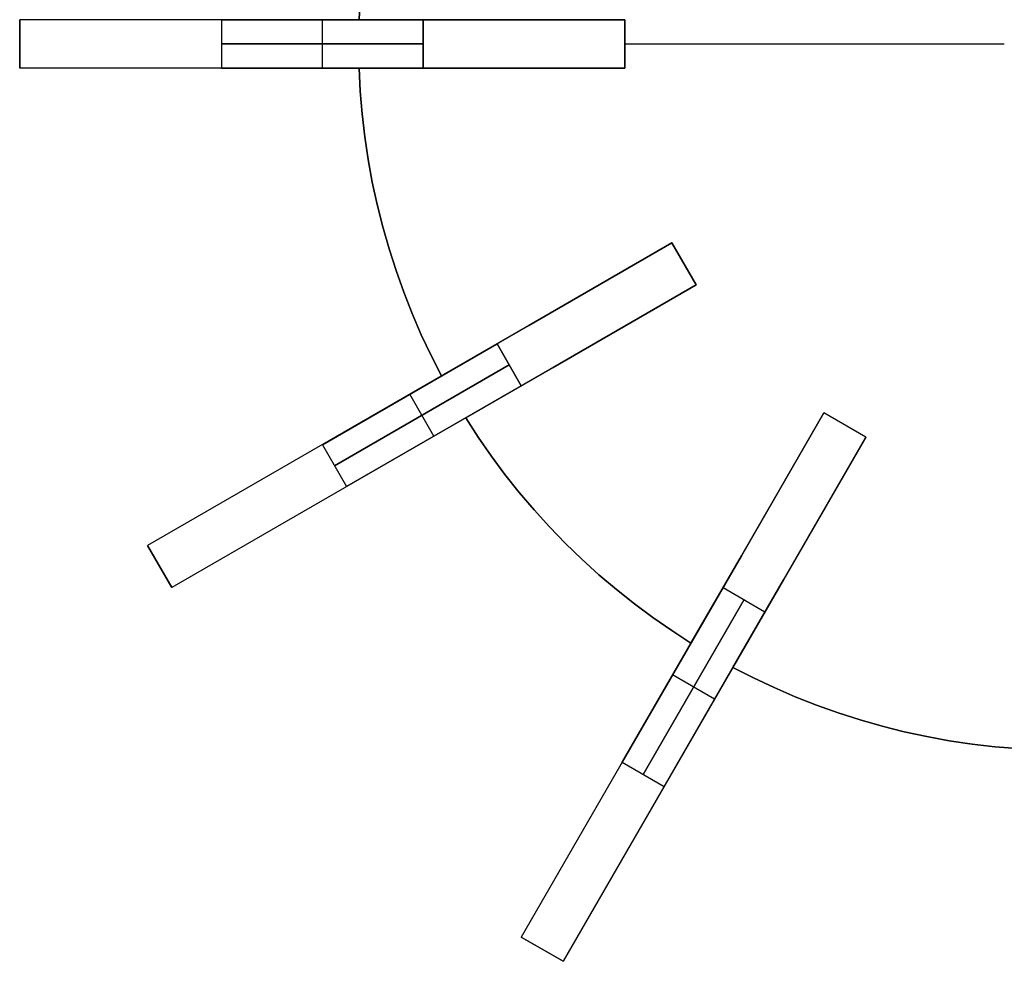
# Model space of a CAD drawing. Header units: millimetres. Extents: x 161 to 3923, y -487 to 1291.
# Tile 6 of 40: x 1033 to 1277, y -456 to -222. Entities that reach past the tile are written whole.
import ezdxf

# ---------------------------------------------------------------- set-up
doc = ezdxf.new("R2010")
doc.units = ezdxf.units.MM
doc.layers.add('Predeterminada', color=7, linetype='Continuous')

msp = doc.modelspace()

# ---------------------------------------------------------------- linework, layer by layer
at = {"layer": 'Predeterminada', "color": 254, "true_color": 0xf3e5b7}
for points in [[(1116.64, -222.22), (1116.93, -216.54), (1117.4, -210.87), (1118.06, -205.22), (1118.89, -199.6), (1119.92, -194), (1121.12, -188.45), (1122.5, -182.93), (1124.06, -177.46), (1125.8, -172.04), (1127.71, -166.69), (1129.8, -161.4), (1132.06, -156.18), (1134.48, -151.03), (1137.07, -145.97)], [(1137.07, -145.97), (1134.48, -151.03), (1132.06, -156.18), (1129.8, -161.4), (1127.71, -166.69), (1125.8, -172.04), (1124.06, -177.46), (1122.5, -182.93), (1121.12, -188.45), (1119.92, -194), (1118.89, -199.6), (1118.06, -205.22), (1117.4, -210.87), (1116.93, -216.54), (1116.64, -222.22)], [(1032.54, -222.22), (1032.54, -234.22)], [(1032.54, -222.22), (1032.54, -234.22)], [(1182.54, -222.22), (1032.54, -222.22)], [(1032.54, -234.22), (1032.54, -222.22)], [(1132.54, -222.22), (1082.54, -222.22)], [(1082.54, -222.22), (1132.54, -222.22)], [(1082.54, -222.22), (1082.54, -234.22)], [(1082.54, -222.22), (1082.54, -234.22)], [(1107.54, -234.22), (1107.54, -222.22)], [(1107.54, -234.22), (1107.54, -222.22)], [(1141.66, -222.22), (1116.64, -222.22)], [(1116.64, -222.22), (1141.66, -222.22)], [(1132.54, -234.22), (1132.54, -222.22)], [(1132.54, -222.22), (1132.54, -234.22)], [(1182.54, -222.22), (1141.66, -222.22)], [(1141.66, -222.22), (1182.54, -222.22)], [(1182.54, -234.22), (1182.54, -222.22)], [(1182.54, -222.22), (1182.54, -234.22)], [(1182.54, -234.22), (1182.54, -222.22)], [(1182.54, -234.22), (1182.54, -222.22)], [(1182.54, -234.22), (1182.54, -222.22)], [(1182.54, -234.22), (1182.54, -222.22)], [(1082.54, -228.22), (1132.54, -228.22)], [(1132.54, -228.22), (1082.54, -228.22)], [(1182.54, -228.22), (1276.54, -228.22)], [(1182.54, -228.22), (1276.54, -228.22)], [(1182.54, -234.22), (1032.54, -234.22)], [(1082.54, -234.22), (1132.54, -234.22)], [(1132.54, -234.22), (1082.54, -234.22)], [(1137.07, -310.47), (1134.48, -305.41), (1132.06, -300.27), (1129.8, -295.05), (1127.71, -289.76), (1125.8, -284.4), (1124.06, -278.98), (1122.5, -273.52), (1121.12, -268), (1119.92, -262.44), (1118.89, -256.84), (1118.06, -251.22), (1117.4, -245.57), (1116.93, -239.9), (1116.64, -234.22)], [(1116.64, -234.22), (1116.93, -239.9), (1117.4, -245.57), (1118.06, -251.22), (1118.89, -256.84), (1119.92, -262.44), (1121.12, -268), (1122.5, -273.52), (1124.06, -278.98), (1125.8, -284.4), (1127.71, -289.76), (1129.8, -295.05), (1132.06, -300.27), (1134.48, -305.41), (1137.07, -310.47)], [(1116.64, -234.22), (1141.66, -234.22)], [(1141.66, -234.22), (1116.64, -234.22)], [(1137.07, -310.47), (1134.48, -305.41), (1132.06, -300.27), (1129.8, -295.05), (1127.71, -289.76), (1125.8, -284.4), (1124.06, -278.98), (1122.5, -273.52), (1121.12, -268), (1119.92, -262.44), (1118.89, -256.84), (1118.06, -251.22), (1117.4, -245.57), (1116.93, -239.9), (1116.64, -234.22)], [(1141.66, -234.22), (1182.54, -234.22)], [(1182.54, -234.22), (1141.66, -234.22)], [(1194.14, -277.53), (1064.24, -352.53)], [(1194.14, -277.53), (1158.74, -297.97)], [(1158.74, -297.97), (1194.14, -277.53)], [(1200.14, -287.92), (1194.14, -277.53)], [(1200.14, -287.92), (1194.14, -277.53)], [(1200.14, -287.92), (1194.14, -277.53)], [(1194.14, -277.53), (1200.14, -287.92)], [(1200.14, -287.92), (1194.14, -277.53)], [(1200.14, -287.92), (1194.14, -277.53)], [(1200.14, -287.92), (1070.24, -362.92)], [(1164.74, -308.36), (1200.14, -287.92)], [(1200.14, -287.92), (1164.74, -308.36)], [(1158.74, -297.97), (1137.07, -310.47)], [(1137.07, -310.47), (1158.74, -297.97)], [(1150.84, -302.53), (1107.54, -327.53)], [(1107.54, -327.53), (1150.84, -302.53)], [(1156.84, -312.92), (1150.84, -302.53)], [(1150.84, -302.53), (1156.84, -312.92)], [(1110.54, -332.72), (1153.84, -307.72)], [(1153.84, -307.72), (1110.54, -332.72)], [(1143.07, -320.87), (1164.74, -308.36)], [(1164.74, -308.36), (1143.07, -320.87)], [(1113.54, -337.92), (1156.84, -312.92)], [(1156.84, -312.92), (1113.54, -337.92)], [(1135.19, -325.42), (1129.19, -315.03)], [(1135.19, -325.42), (1129.19, -315.03)], [(1231.84, -319.62), (1156.84, -449.52)], [(1231.84, -319.62), (1211.4, -355.02)], [(1211.4, -355.02), (1231.84, -319.62)], [(1242.23, -325.62), (1231.84, -319.62)], [(1242.23, -325.62), (1231.84, -319.62)], [(1242.23, -325.62), (1231.84, -319.62)], [(1242.23, -325.62), (1231.84, -319.62)], [(1242.23, -325.62), (1231.84, -319.62)], [(1242.23, -325.62), (1231.84, -319.62)], [(1198.89, -376.69), (1194.12, -373.6), (1189.44, -370.36), (1184.88, -366.96), (1180.43, -363.42), (1176.09, -359.74), (1171.88, -355.92), (1167.79, -351.97), (1163.84, -347.88), (1160.02, -343.67), (1156.34, -339.33), (1152.8, -334.88), (1149.4, -330.31), (1146.16, -325.64), (1143.07, -320.87)], [(1143.07, -320.87), (1146.16, -325.64), (1149.4, -330.31), (1152.8, -334.88), (1156.34, -339.33), (1160.02, -343.67), (1163.84, -347.88), (1167.79, -351.97), (1171.88, -355.92), (1176.09, -359.74), (1180.43, -363.42), (1184.88, -366.96), (1189.44, -370.36), (1194.12, -373.6), (1198.89, -376.69)], [(1198.89, -376.69), (1194.12, -373.6), (1189.44, -370.36), (1184.88, -366.96), (1180.43, -363.42), (1176.09, -359.74), (1171.88, -355.92), (1167.79, -351.97), (1163.84, -347.88), (1160.02, -343.67), (1156.34, -339.33), (1152.8, -334.88), (1149.4, -330.31), (1146.16, -325.64), (1143.07, -320.87)], [(1242.23, -325.62), (1167.23, -455.52)], [(1221.79, -361.02), (1242.23, -325.62)], [(1242.23, -325.62), (1221.79, -361.02)], [(1107.54, -327.53), (1113.54, -337.92)], [(1107.54, -327.53), (1113.54, -337.92)], [(1064.24, -352.53), (1070.24, -362.92)], [(1064.24, -352.53), (1070.24, -362.92)], [(1070.24, -362.92), (1064.24, -352.53)], [(1211.4, -355.02), (1198.89, -376.69)], [(1198.89, -376.69), (1211.4, -355.02)], [(1209.29, -382.69), (1221.79, -361.02)], [(1221.79, -361.02), (1209.29, -382.69)], [(1206.84, -362.92), (1181.84, -406.22)], [(1181.84, -406.22), (1206.84, -362.92)], [(1206.84, -362.92), (1217.23, -368.92)], [(1206.84, -362.92), (1217.23, -368.92)], [(1187.04, -409.22), (1212.04, -365.92)], [(1212.04, -365.92), (1187.04, -409.22)], [(1192.23, -412.22), (1217.23, -368.92)], [(1217.23, -368.92), (1192.23, -412.22)], [(1285.54, -403.12), (1279.86, -402.83), (1274.19, -402.36), (1268.54, -401.7), (1262.91, -400.87), (1257.32, -399.84), (1251.76, -398.64), (1246.24, -397.26), (1240.78, -395.7), (1235.36, -393.96), (1230, -392.05), (1224.71, -389.96), (1219.49, -387.7), (1214.35, -385.28), (1209.29, -382.69)], [(1209.29, -382.69), (1214.35, -385.28), (1219.49, -387.7), (1224.71, -389.96), (1230, -392.05), (1235.36, -393.96), (1240.78, -395.7), (1246.24, -397.26), (1251.76, -398.64), (1257.32, -399.84), (1262.91, -400.87), (1268.54, -401.7), (1274.19, -402.36), (1279.86, -402.83), (1285.54, -403.12)], [(1285.54, -403.12), (1279.86, -402.83), (1274.19, -402.36), (1268.54, -401.7), (1262.91, -400.87), (1257.32, -399.84), (1251.76, -398.64), (1246.24, -397.26), (1240.78, -395.7), (1235.36, -393.96), (1230, -392.05), (1224.71, -389.96), (1219.49, -387.7), (1214.35, -385.28), (1209.29, -382.69)], [(1204.73, -390.57), (1194.34, -384.57)], [(1204.73, -390.57), (1194.34, -384.57)], [(1181.84, -406.22), (1192.23, -412.22)], [(1181.84, -406.22), (1192.23, -412.22)], [(1156.84, -449.52), (1167.23, -455.52)], [(1156.84, -449.52), (1167.23, -455.52)], [(1167.23, -455.52), (1156.84, -449.52)], [(1167.23, -455.52), (1156.84, -449.52)], [(1167.23, -455.52), (1156.84, -449.52)]]:
    msp.add_lwpolyline(points, dxfattribs=at)
at = {"layer": 'Predeterminada', "color": 254, "true_color": 0xf3e5b7, "extrusion": (1, 0, 0)}
for points in [[(-222.22, 119.78), (-222.22, 469.78)], [(-222.22, 69.78), (-222.22, 519.78)], [(-222.22, 247.78), (-222.22, 259.78)], [(-222.22, 247.78), (-222.22, 119.78)], [(-222.22, 469.78), (-222.22, 259.78)], [(-228.22, 119.78), (-228.22, 469.78)], [(-228.22, 247.78), (-228.22, 119.78)], [(-228.22, 469.78), (-228.22, 259.78)], [(-228.22, 259.78), (-228.22, 247.78)], [(-234.22, 119.78), (-234.22, 469.78)], [(-234.22, 69.78), (-234.22, 519.78)], [(-234.22, 247.78), (-234.22, 259.78)], [(-234.22, 247.78), (-234.22, 119.78)], [(-234.22, 469.78), (-234.22, 259.78)], [(-277.53, 247.78), (-277.53, 94.78)], [(-277.53, 444.78), (-277.53, 259.78)], [(-282.72, 247.78), (-282.72, 94.78)], [(-282.72, 444.78), (-282.72, 259.78)], [(-287.92, 247.78), (-287.92, 94.78)], [(-287.92, 444.78), (-287.92, 259.78)], [(-310.47, 247.78), (-310.47, 259.78)], [(-315.03, 44.78), (-315.03, 494.78)], [(-319.62, 247.78), (-319.62, 69.78)], [(-319.62, 419.78), (-319.62, 259.78)], [(-320.87, 247.78), (-320.87, 259.78)], [(-322.62, 247.78), (-322.62, 69.78)], [(-322.62, 419.78), (-322.62, 259.78)], [(-325.42, 44.78), (-325.42, 494.78)], [(-325.62, 247.78), (-325.62, 69.78)], [(-325.62, 419.78), (-325.62, 259.78)], [(-352.53, 94.78), (-352.53, 444.78)], [(-357.72, 94.78), (-357.72, 444.78)], [(-362.92, 94.78), (-362.92, 444.78)], [(-376.69, 247.78), (-376.69, 259.78)], [(-382.69, 247.78), (-382.69, 259.78)], [(-384.57, 19.78), (-384.57, 469.78)], [(-390.57, 19.78), (-390.57, 469.78)], [(-449.52, 69.78), (-449.52, 419.78)], [(-452.52, 69.78), (-452.52, 419.78)], [(-455.52, 69.78), (-455.52, 419.78)]]:
    msp.add_lwpolyline(points, dxfattribs=at)
at = {"layer": 'Predeterminada', "color": 254, "true_color": 0xf3e5b7, "extrusion": (0, 1, 0)}
for points in [[(-1082.54, 69.78), (-1080.83, 69.81), (-1079.13, 69.89), (-1077.42, 70.04), (-1075.73, 70.24), (-1074.04, 70.51), (-1072.36, 70.82), (-1070.7, 71.2), (-1069.05, 71.63), (-1067.41, 72.12), (-1065.79, 72.67), (-1064.19, 73.26), (-1062.62, 73.92), (-1061.06, 74.62), (-1059.53, 75.38), (-1058.03, 76.2), (-1056.56, 77.06), (-1055.11, 77.97), (-1053.7, 78.93), (-1052.33, 79.94), (-1050.98, 80.99), (-1049.68, 82.09), (-1048.41, 83.24), (-1047.18, 84.42), (-1046, 85.65), (-1044.85, 86.92), (-1043.75, 88.22), (-1042.7, 89.57), (-1041.69, 90.94), (-1040.73, 92.36), (-1039.82, 93.8), (-1038.95, 95.27), (-1038.14, 96.78), (-1037.38, 98.3), (-1036.68, 99.86), (-1036.02, 101.44), (-1035.42, 103.03), (-1034.88, 104.65), (-1034.39, 106.29), (-1033.96, 107.94), (-1033.58, 109.61), (-1033.26, 111.28), (-1033, 112.97), (-1032.8, 114.67), (-1032.65, 116.37), (-1032.57, 118.07), (-1032.54, 119.78)], [(-1182.54, 119.78), (-1182.51, 118.07), (-1182.42, 116.37), (-1182.28, 114.67), (-1182.07, 112.97), (-1181.81, 111.28), (-1181.49, 109.61), (-1181.12, 107.94), (-1180.68, 106.29), (-1180.19, 104.65), (-1179.65, 103.03), (-1179.05, 101.44), (-1178.4, 99.86), (-1177.69, 98.3), (-1176.93, 96.78), (-1176.12, 95.27), (-1175.26, 93.8), (-1174.35, 92.36), (-1173.39, 90.94), (-1172.38, 89.57), (-1171.32, 88.22), (-1170.22, 86.92), (-1169.08, 85.65), (-1167.89, 84.42), (-1166.67, 83.24), (-1165.4, 82.09), (-1164.09, 80.99), (-1162.75, 79.94), (-1161.37, 78.93), (-1159.96, 77.97), (-1158.52, 77.06), (-1157.04, 76.2), (-1155.54, 75.38), (-1154.01, 74.62), (-1152.46, 73.92), (-1150.88, 73.26), (-1149.28, 72.67), (-1147.66, 72.12), (-1146.03, 71.63), (-1144.38, 71.2), (-1142.71, 70.82), (-1141.03, 70.51), (-1139.35, 70.24), (-1137.65, 70.04), (-1135.95, 69.89), (-1134.24, 69.81), (-1132.54, 69.78)], [(-1032.54, 469.78), (-1032.57, 471.49), (-1032.65, 473.19), (-1032.8, 474.89), (-1033, 476.59), (-1033.26, 478.27), (-1033.58, 479.95), (-1033.96, 481.62), (-1034.39, 483.27), (-1034.88, 484.9), (-1035.42, 486.52), (-1036.02, 488.12), (-1036.68, 489.7), (-1037.38, 491.25), (-1038.14, 492.78), (-1038.95, 494.28), (-1039.82, 495.76), (-1040.73, 497.2), (-1041.69, 498.61), (-1042.7, 499.99), (-1043.75, 501.33), (-1044.85, 502.64), (-1046, 503.91), (-1047.18, 505.13), (-1048.41, 506.32), (-1049.68, 507.46), (-1050.98, 508.56), (-1052.33, 509.62), (-1053.7, 510.63), (-1055.11, 511.59), (-1056.56, 512.5), (-1058.03, 513.36), (-1059.53, 514.17), (-1061.06, 514.93), (-1062.62, 515.64), (-1064.19, 516.29), (-1065.79, 516.89), (-1067.41, 517.44), (-1069.05, 517.92), (-1070.7, 518.36), (-1072.36, 518.73), (-1074.04, 519.05), (-1075.73, 519.31), (-1077.42, 519.52), (-1079.13, 519.66), (-1080.83, 519.75), (-1082.54, 519.78)], [(-1082.54, 69.78), (-1080.83, 69.81), (-1079.13, 69.89), (-1077.42, 70.04), (-1075.73, 70.24), (-1074.04, 70.51), (-1072.36, 70.82), (-1070.7, 71.2), (-1069.05, 71.63), (-1067.41, 72.12), (-1065.79, 72.67), (-1064.19, 73.26), (-1062.62, 73.92), (-1061.06, 74.62), (-1059.53, 75.38), (-1058.03, 76.2), (-1056.56, 77.06), (-1055.11, 77.97), (-1053.7, 78.93), (-1052.33, 79.94), (-1050.98, 80.99), (-1049.68, 82.09), (-1048.41, 83.24), (-1047.18, 84.42), (-1046, 85.65), (-1044.85, 86.92), (-1043.75, 88.22), (-1042.7, 89.57), (-1041.69, 90.94), (-1040.73, 92.36), (-1039.82, 93.8), (-1038.95, 95.27), (-1038.14, 96.78), (-1037.38, 98.3), (-1036.68, 99.86), (-1036.02, 101.44), (-1035.42, 103.03), (-1034.88, 104.65), (-1034.39, 106.29), (-1033.96, 107.94), (-1033.58, 109.61), (-1033.26, 111.28), (-1033, 112.97), (-1032.8, 114.67), (-1032.65, 116.37), (-1032.57, 118.07), (-1032.54, 119.78)], [(-1182.54, 119.78), (-1182.51, 118.07), (-1182.42, 116.37), (-1182.28, 114.67), (-1182.07, 112.97), (-1181.81, 111.28), (-1181.49, 109.61), (-1181.12, 107.94), (-1180.68, 106.29), (-1180.19, 104.65), (-1179.65, 103.03), (-1179.05, 101.44), (-1178.4, 99.86), (-1177.69, 98.3), (-1176.93, 96.78), (-1176.12, 95.27), (-1175.26, 93.8), (-1174.35, 92.36), (-1173.39, 90.94), (-1172.38, 89.57), (-1171.32, 88.22), (-1170.22, 86.92), (-1169.08, 85.65), (-1167.89, 84.42), (-1166.67, 83.24), (-1165.4, 82.09), (-1164.09, 80.99), (-1162.75, 79.94), (-1161.37, 78.93), (-1159.96, 77.97), (-1158.52, 77.06), (-1157.04, 76.2), (-1155.54, 75.38), (-1154.01, 74.62), (-1152.46, 73.92), (-1150.88, 73.26), (-1149.28, 72.67), (-1147.66, 72.12), (-1146.03, 71.63), (-1144.38, 71.2), (-1142.71, 70.82), (-1141.03, 70.51), (-1139.35, 70.24), (-1137.65, 70.04), (-1135.95, 69.89), (-1134.24, 69.81), (-1132.54, 69.78)], [(-1132.54, 519.78), (-1134.24, 519.75), (-1135.95, 519.66), (-1137.65, 519.52), (-1139.35, 519.31), (-1141.03, 519.05), (-1142.71, 518.73), (-1144.38, 518.36), (-1146.03, 517.92), (-1147.66, 517.44), (-1149.28, 516.89), (-1150.88, 516.29), (-1152.46, 515.64), (-1154.01, 514.93), (-1155.54, 514.17), (-1157.04, 513.36), (-1158.52, 512.5), (-1159.96, 511.59), (-1161.37, 510.63), (-1162.75, 509.62), (-1164.09, 508.56), (-1165.4, 507.46), (-1166.67, 506.32), (-1167.89, 505.13), (-1169.08, 503.91), (-1170.22, 502.64), (-1171.32, 501.33), (-1172.38, 499.99), (-1173.39, 498.61), (-1174.35, 497.2), (-1175.26, 495.76), (-1176.12, 494.28), (-1176.93, 492.78), (-1177.69, 491.25), (-1178.4, 489.7), (-1179.05, 488.12), (-1179.65, 486.52), (-1180.19, 484.9), (-1180.68, 483.27), (-1181.12, 481.62), (-1181.49, 479.95), (-1181.81, 478.27), (-1182.07, 476.59), (-1182.28, 474.89), (-1182.42, 473.19), (-1182.51, 471.49), (-1182.54, 469.78)], [(-1032.54, 469.78), (-1032.57, 471.49), (-1032.65, 473.19), (-1032.8, 474.89), (-1033, 476.59), (-1033.26, 478.27), (-1033.58, 479.95), (-1033.96, 481.62), (-1034.39, 483.27), (-1034.88, 484.9), (-1035.42, 486.52), (-1036.02, 488.12), (-1036.68, 489.7), (-1037.38, 491.25), (-1038.14, 492.78), (-1038.95, 494.28), (-1039.82, 495.76), (-1040.73, 497.2), (-1041.69, 498.61), (-1042.7, 499.99), (-1043.75, 501.33), (-1044.85, 502.64), (-1046, 503.91), (-1047.18, 505.13), (-1048.41, 506.32), (-1049.68, 507.46), (-1050.98, 508.56), (-1052.33, 509.62), (-1053.7, 510.63), (-1055.11, 511.59), (-1056.56, 512.5), (-1058.03, 513.36), (-1059.53, 514.17), (-1061.06, 514.93), (-1062.62, 515.64), (-1064.19, 516.29), (-1065.79, 516.89), (-1067.41, 517.44), (-1069.05, 517.92), (-1070.7, 518.36), (-1072.36, 518.73), (-1074.04, 519.05), (-1075.73, 519.31), (-1077.42, 519.52), (-1079.13, 519.66), (-1080.83, 519.75), (-1082.54, 519.78)], [(-1082.54, 69.78), (-1080.83, 69.81), (-1079.13, 69.89), (-1077.42, 70.04), (-1075.73, 70.24), (-1074.04, 70.51), (-1072.36, 70.82), (-1070.7, 71.2), (-1069.05, 71.63), (-1067.41, 72.12), (-1065.79, 72.67), (-1064.19, 73.26), (-1062.62, 73.92), (-1061.06, 74.62), (-1059.53, 75.38), (-1058.03, 76.2), (-1056.56, 77.06), (-1055.11, 77.97), (-1053.7, 78.93), (-1052.33, 79.94), (-1050.98, 80.99), (-1049.68, 82.09), (-1048.41, 83.24), (-1047.18, 84.42), (-1046, 85.65), (-1044.85, 86.92), (-1043.75, 88.22), (-1042.7, 89.57), (-1041.69, 90.94), (-1040.73, 92.36), (-1039.82, 93.8), (-1038.95, 95.27), (-1038.14, 96.78), (-1037.38, 98.3), (-1036.68, 99.86), (-1036.02, 101.44), (-1035.42, 103.03), (-1034.88, 104.65), (-1034.39, 106.29), (-1033.96, 107.94), (-1033.58, 109.61), (-1033.26, 111.28), (-1033, 112.97), (-1032.8, 114.67), (-1032.65, 116.37), (-1032.57, 118.07), (-1032.54, 119.78)], [(-1182.54, 119.78), (-1182.51, 118.07), (-1182.42, 116.37), (-1182.28, 114.67), (-1182.07, 112.97), (-1181.81, 111.28), (-1181.49, 109.61), (-1181.12, 107.94), (-1180.68, 106.29), (-1180.19, 104.65), (-1179.65, 103.03), (-1179.05, 101.44), (-1178.4, 99.86), (-1177.69, 98.3), (-1176.93, 96.78), (-1176.12, 95.27), (-1175.26, 93.8), (-1174.35, 92.36), (-1173.39, 90.94), (-1172.38, 89.57), (-1171.32, 88.22), (-1170.22, 86.92), (-1169.08, 85.65), (-1167.89, 84.42), (-1166.67, 83.24), (-1165.4, 82.09), (-1164.09, 80.99), (-1162.75, 79.94), (-1161.37, 78.93), (-1159.96, 77.97), (-1158.52, 77.06), (-1157.04, 76.2), (-1155.54, 75.38), (-1154.01, 74.62), (-1152.46, 73.92), (-1150.88, 73.26), (-1149.28, 72.67), (-1147.66, 72.12), (-1146.03, 71.63), (-1144.38, 71.2), (-1142.71, 70.82), (-1141.03, 70.51), (-1139.35, 70.24), (-1137.65, 70.04), (-1135.95, 69.89), (-1134.24, 69.81), (-1132.54, 69.78)], [(-1132.54, 519.78), (-1134.24, 519.75), (-1135.95, 519.66), (-1137.65, 519.52), (-1139.35, 519.31), (-1141.03, 519.05), (-1142.71, 518.73), (-1144.38, 518.36), (-1146.03, 517.92), (-1147.66, 517.44), (-1149.28, 516.89), (-1150.88, 516.29), (-1152.46, 515.64), (-1154.01, 514.93), (-1155.54, 514.17), (-1157.04, 513.36), (-1158.52, 512.5), (-1159.96, 511.59), (-1161.37, 510.63), (-1162.75, 509.62), (-1164.09, 508.56), (-1165.4, 507.46), (-1166.67, 506.32), (-1167.89, 505.13), (-1169.08, 503.91), (-1170.22, 502.64), (-1171.32, 501.33), (-1172.38, 499.99), (-1173.39, 498.61), (-1174.35, 497.2), (-1175.26, 495.76), (-1176.12, 494.28), (-1176.93, 492.78), (-1177.69, 491.25), (-1178.4, 489.7), (-1179.05, 488.12), (-1179.65, 486.52), (-1180.19, 484.9), (-1180.68, 483.27), (-1181.12, 481.62), (-1181.49, 479.95), (-1181.81, 478.27), (-1182.07, 476.59), (-1182.28, 474.89), (-1182.42, 473.19), (-1182.51, 471.49), (-1182.54, 469.78)]]:
    msp.add_lwpolyline(points, dxfattribs=at)
at = {"layer": 'Predeterminada', "color": 254, "true_color": 0xf3e5b7, "extrusion": (-0.5, 0.866025, -2.24715e-14)}
msp.add_lwpolyline([(-895.39, 94.78), (-895.36, 93.07), (-895.28, 91.37), (-895.13, 89.67), (-894.93, 87.97), (-894.67, 86.28), (-894.35, 84.61), (-893.97, 82.94), (-893.54, 81.29), (-893.05, 79.65), (-892.51, 78.03), (-891.91, 76.44), (-891.25, 74.86), (-890.55, 73.3), (-889.79, 71.78), (-888.98, 70.27), (-888.11, 68.8), (-887.2, 67.36), (-886.24, 65.94), (-885.23, 64.57), (-884.18, 63.22), (-883.08, 61.92), (-881.94, 60.65), (-880.75, 59.42), (-879.52, 58.24), (-878.25, 57.09), (-876.95, 55.99), (-875.61, 54.94), (-874.23, 53.93), (-872.82, 52.97), (-871.37, 52.06), (-869.9, 51.2), (-868.4, 50.38), (-866.87, 49.62), (-865.31, 48.92), (-863.74, 48.26), (-862.14, 47.67), (-860.52, 47.12), (-858.88, 46.63), (-857.23, 46.2), (-855.57, 45.82), (-853.89, 45.51), (-852.2, 45.24), (-850.51, 45.04), (-848.81, 44.89), (-847.1, 44.81), (-845.39, 44.78)], dxfattribs=at)
at = {"layer": 'Predeterminada', "color": 254, "true_color": 0xf3e5b7, "extrusion": (-0.5, 0.866025, 2.07922e-14)}
msp.add_lwpolyline([(-845.39, 494.78), (-847.1, 494.75), (-848.81, 494.66), (-850.51, 494.52), (-852.2, 494.31), (-853.89, 494.05), (-855.57, 493.73), (-857.23, 493.36), (-858.88, 492.92), (-860.52, 492.44), (-862.14, 491.89), (-863.74, 491.29), (-865.31, 490.64), (-866.87, 489.93), (-868.4, 489.17), (-869.9, 488.36), (-871.37, 487.5), (-872.82, 486.59), (-874.23, 485.63), (-875.61, 484.62), (-876.95, 483.56), (-878.25, 482.46), (-879.52, 481.32), (-880.75, 480.13), (-881.94, 478.91), (-883.08, 477.64), (-884.18, 476.33), (-885.23, 474.99), (-886.24, 473.61), (-887.2, 472.2), (-888.11, 470.76), (-888.98, 469.28), (-889.79, 467.78), (-890.55, 466.25), (-891.25, 464.7), (-891.91, 463.12), (-892.51, 461.52), (-893.05, 459.9), (-893.54, 458.27), (-893.97, 456.62), (-894.35, 454.95), (-894.67, 453.27), (-894.93, 451.59), (-895.13, 449.89), (-895.28, 448.19), (-895.36, 446.49), (-895.39, 444.78)], dxfattribs=at)
at = {"layer": 'Predeterminada', "color": 254, "true_color": 0xf3e5b7, "extrusion": (-0.5, 0.866025, -2.86298e-15)}
msp.add_lwpolyline([(-895.39, 94.78), (-895.36, 93.07), (-895.28, 91.37), (-895.13, 89.67), (-894.93, 87.97), (-894.67, 86.28), (-894.35, 84.61), (-893.97, 82.94), (-893.54, 81.29), (-893.05, 79.65), (-892.51, 78.03), (-891.91, 76.44), (-891.25, 74.86), (-890.55, 73.3), (-889.79, 71.78), (-888.98, 70.27), (-888.11, 68.8), (-887.2, 67.36), (-886.24, 65.94), (-885.23, 64.57), (-884.18, 63.22), (-883.08, 61.92), (-881.94, 60.65), (-880.75, 59.42), (-879.52, 58.24), (-878.25, 57.09), (-876.95, 55.99), (-875.61, 54.94), (-874.23, 53.93), (-872.82, 52.97), (-871.37, 52.06), (-869.9, 51.2), (-868.4, 50.38), (-866.87, 49.62), (-865.31, 48.92), (-863.74, 48.26), (-862.14, 47.67), (-860.52, 47.12), (-858.88, 46.63), (-857.23, 46.2), (-855.57, 45.82), (-853.89, 45.51), (-852.2, 45.24), (-850.51, 45.04), (-848.81, 44.89), (-847.1, 44.81), (-845.39, 44.78)], dxfattribs=at)
at = {"layer": 'Predeterminada', "color": 254, "true_color": 0xf3e5b7, "extrusion": (-0.5, 0.866025, 5.44421e-15)}
msp.add_lwpolyline([(-845.39, 494.78), (-847.1, 494.75), (-848.81, 494.66), (-850.51, 494.52), (-852.2, 494.31), (-853.89, 494.05), (-855.57, 493.73), (-857.23, 493.36), (-858.88, 492.92), (-860.52, 492.44), (-862.14, 491.89), (-863.74, 491.29), (-865.31, 490.64), (-866.87, 489.93), (-868.4, 489.17), (-869.9, 488.36), (-871.37, 487.5), (-872.82, 486.59), (-874.23, 485.63), (-875.61, 484.62), (-876.95, 483.56), (-878.25, 482.46), (-879.52, 481.32), (-880.75, 480.13), (-881.94, 478.91), (-883.08, 477.64), (-884.18, 476.33), (-885.23, 474.99), (-886.24, 473.61), (-887.2, 472.2), (-888.11, 470.76), (-888.98, 469.28), (-889.79, 467.78), (-890.55, 466.25), (-891.25, 464.7), (-891.91, 463.12), (-892.51, 461.52), (-893.05, 459.9), (-893.54, 458.27), (-893.97, 456.62), (-894.35, 454.95), (-894.67, 453.27), (-894.93, 451.59), (-895.13, 449.89), (-895.28, 448.19), (-895.36, 446.49), (-895.39, 444.78)], dxfattribs=at)
at = {"layer": 'Predeterminada', "color": 254, "true_color": 0xf3e5b7, "extrusion": (-0.5, 0.866025, -2.34761e-14)}
msp.add_lwpolyline([(-895.39, 94.78), (-895.36, 93.07), (-895.28, 91.37), (-895.13, 89.67), (-894.93, 87.97), (-894.67, 86.28), (-894.35, 84.61), (-893.97, 82.94), (-893.54, 81.29), (-893.05, 79.65), (-892.51, 78.03), (-891.91, 76.44), (-891.25, 74.86), (-890.55, 73.3), (-889.79, 71.78), (-888.98, 70.27), (-888.11, 68.8), (-887.2, 67.36), (-886.24, 65.94), (-885.23, 64.57), (-884.18, 63.22), (-883.08, 61.92), (-881.94, 60.65), (-880.75, 59.42), (-879.52, 58.24), (-878.25, 57.09), (-876.95, 55.99), (-875.61, 54.94), (-874.23, 53.93), (-872.82, 52.97), (-871.37, 52.06), (-869.9, 51.2), (-868.4, 50.38), (-866.87, 49.62), (-865.31, 48.92), (-863.74, 48.26), (-862.14, 47.67), (-860.52, 47.12), (-858.88, 46.63), (-857.23, 46.2), (-855.57, 45.82), (-853.89, 45.51), (-852.2, 45.24), (-850.51, 45.04), (-848.81, 44.89), (-847.1, 44.81), (-845.39, 44.78)], dxfattribs=at)
at = {"layer": 'Predeterminada', "color": 254, "true_color": 0xf3e5b7, "extrusion": (-0.5, 0.866025, 2.62202e-14)}
msp.add_lwpolyline([(-845.39, 494.78), (-847.1, 494.75), (-848.81, 494.66), (-850.51, 494.52), (-852.2, 494.31), (-853.89, 494.05), (-855.57, 493.73), (-857.23, 493.36), (-858.88, 492.92), (-860.52, 492.44), (-862.14, 491.89), (-863.74, 491.29), (-865.31, 490.64), (-866.87, 489.93), (-868.4, 489.17), (-869.9, 488.36), (-871.37, 487.5), (-872.82, 486.59), (-874.23, 485.63), (-875.61, 484.62), (-876.95, 483.56), (-878.25, 482.46), (-879.52, 481.32), (-880.75, 480.13), (-881.94, 478.91), (-883.08, 477.64), (-884.18, 476.33), (-885.23, 474.99), (-886.24, 473.61), (-887.2, 472.2), (-888.11, 470.76), (-888.98, 469.28), (-889.79, 467.78), (-890.55, 466.25), (-891.25, 464.7), (-891.91, 463.12), (-892.51, 461.52), (-893.05, 459.9), (-893.54, 458.27), (-893.97, 456.62), (-894.35, 454.95), (-894.67, 453.27), (-894.93, 451.59), (-895.13, 449.89), (-895.28, 448.19), (-895.36, 446.49), (-895.39, 444.78)], dxfattribs=at)
at = {"layer": 'Predeterminada', "color": 254, "true_color": 0xf3e5b7, "extrusion": (0.866025, -0.5, -1.09913e-14)}
msp.add_lwpolyline([(339.12, 69.78), (339.09, 68.07), (339.01, 66.37), (338.86, 64.67), (338.66, 62.97), (338.4, 61.28), (338.08, 59.61), (337.7, 57.94), (337.27, 56.29), (336.78, 54.65), (336.24, 53.03), (335.64, 51.44), (334.98, 49.86), (334.28, 48.3), (333.52, 46.78), (332.71, 45.27), (331.84, 43.8), (330.93, 42.36), (329.97, 40.94), (328.96, 39.57), (327.91, 38.22), (326.81, 36.92), (325.66, 35.65), (324.48, 34.42), (323.25, 33.24), (321.98, 32.09), (320.68, 30.99), (319.33, 29.94), (317.96, 28.93), (316.55, 27.97), (315.1, 27.06), (313.63, 26.2), (312.13, 25.38), (310.6, 24.62), (309.04, 23.92), (307.47, 23.26), (305.87, 22.67), (304.25, 22.12), (302.61, 21.63), (300.96, 21.2), (299.3, 20.82), (297.62, 20.51), (295.93, 20.24), (294.24, 20.04), (292.53, 19.89), (290.83, 19.81), (289.12, 19.78)], dxfattribs=at)
at = {"layer": 'Predeterminada', "color": 254, "true_color": 0xf3e5b7, "extrusion": (0.866025, -0.5, 1.39701e-14)}
msp.add_lwpolyline([(289.12, 469.78), (290.83, 469.75), (292.53, 469.66), (294.24, 469.52), (295.93, 469.31), (297.62, 469.05), (299.3, 468.73), (300.96, 468.36), (302.61, 467.92), (304.25, 467.44), (305.87, 466.89), (307.47, 466.29), (309.04, 465.64), (310.6, 464.93), (312.13, 464.17), (313.63, 463.36), (315.1, 462.5), (316.55, 461.59), (317.96, 460.63), (319.33, 459.62), (320.68, 458.56), (321.98, 457.46), (323.25, 456.32), (324.48, 455.13), (325.66, 453.91), (326.81, 452.64), (327.91, 451.33), (328.96, 449.99), (329.97, 448.61), (330.93, 447.2), (331.84, 445.76), (332.71, 444.28), (333.52, 442.78), (334.28, 441.25), (334.98, 439.7), (335.64, 438.12), (336.24, 436.52), (336.78, 434.9), (337.27, 433.27), (337.7, 431.62), (338.08, 429.95), (338.4, 428.27), (338.66, 426.59), (338.86, 424.89), (339.01, 423.19), (339.09, 421.49), (339.12, 419.78)], dxfattribs=at)
at = {"layer": 'Predeterminada', "color": 254, "true_color": 0xf3e5b7, "extrusion": (0.866025, -0.5, 2.99782e-14)}
msp.add_lwpolyline([(339.12, 69.78), (339.09, 68.07), (339.01, 66.37), (338.86, 64.67), (338.66, 62.97), (338.4, 61.28), (338.08, 59.61), (337.7, 57.94), (337.27, 56.29), (336.78, 54.65), (336.24, 53.03), (335.64, 51.44), (334.98, 49.86), (334.28, 48.3), (333.52, 46.78), (332.71, 45.27), (331.84, 43.8), (330.93, 42.36), (329.97, 40.94), (328.96, 39.57), (327.91, 38.22), (326.81, 36.92), (325.66, 35.65), (324.48, 34.42), (323.25, 33.24), (321.98, 32.09), (320.68, 30.99), (319.33, 29.94), (317.96, 28.93), (316.55, 27.97), (315.1, 27.06), (313.63, 26.2), (312.13, 25.38), (310.6, 24.62), (309.04, 23.92), (307.47, 23.26), (305.87, 22.67), (304.25, 22.12), (302.61, 21.63), (300.96, 21.2), (299.3, 20.82), (297.62, 20.51), (295.93, 20.24), (294.24, 20.04), (292.53, 19.89), (290.83, 19.81), (289.12, 19.78)], dxfattribs=at)
at = {"layer": 'Predeterminada', "color": 254, "true_color": 0xf3e5b7, "extrusion": (0.866025, -0.5, 2.20749e-13)}
msp.add_lwpolyline([(289.12, 469.78), (290.83, 469.75), (292.53, 469.66), (294.24, 469.52), (295.93, 469.31), (297.62, 469.05), (299.3, 468.73), (300.96, 468.36), (302.61, 467.92), (304.25, 467.44), (305.87, 466.89), (307.47, 466.29), (309.04, 465.64), (310.6, 464.93), (312.13, 464.17), (313.63, 463.36), (315.1, 462.5), (316.55, 461.59), (317.96, 460.63), (319.33, 459.62), (320.68, 458.56), (321.98, 457.46), (323.25, 456.32), (324.48, 455.13), (325.66, 453.91), (326.81, 452.64), (327.91, 451.33), (328.96, 449.99), (329.97, 448.61), (330.93, 447.2), (331.84, 445.76), (332.71, 444.28), (333.52, 442.78), (334.28, 441.25), (334.98, 439.7), (335.64, 438.12), (336.24, 436.52), (336.78, 434.9), (337.27, 433.27), (337.7, 431.62), (338.08, 429.95), (338.4, 428.27), (338.66, 426.59), (338.86, 424.89), (339.01, 423.19), (339.09, 421.49), (339.12, 419.78)], dxfattribs=at)
at = {"layer": 'Predeterminada', "color": 254, "true_color": 0xf3e5b7, "extrusion": (0.866025, -0.5, -1.30968e-14)}
msp.add_lwpolyline([(339.12, 69.78), (339.09, 68.07), (339.01, 66.37), (338.86, 64.67), (338.66, 62.97), (338.4, 61.28), (338.08, 59.61), (337.7, 57.94), (337.27, 56.29), (336.78, 54.65), (336.24, 53.03), (335.64, 51.44), (334.98, 49.86), (334.28, 48.3), (333.52, 46.78), (332.71, 45.27), (331.84, 43.8), (330.93, 42.36), (329.97, 40.94), (328.96, 39.57), (327.91, 38.22), (326.81, 36.92), (325.66, 35.65), (324.48, 34.42), (323.25, 33.24), (321.98, 32.09), (320.68, 30.99), (319.33, 29.94), (317.96, 28.93), (316.55, 27.97), (315.1, 27.06), (313.63, 26.2), (312.13, 25.38), (310.6, 24.62), (309.04, 23.92), (307.47, 23.26), (305.87, 22.67), (304.25, 22.12), (302.61, 21.63), (300.96, 21.2), (299.3, 20.82), (297.62, 20.51), (295.93, 20.24), (294.24, 20.04), (292.53, 19.89), (290.83, 19.81), (289.12, 19.78)], dxfattribs=at)
at = {"layer": 'Predeterminada', "color": 254, "true_color": 0xf3e5b7, "extrusion": (0.866025, -0.5, 1.46564e-14)}
msp.add_lwpolyline([(289.12, 469.78), (290.83, 469.75), (292.53, 469.66), (294.24, 469.52), (295.93, 469.31), (297.62, 469.05), (299.3, 468.73), (300.96, 468.36), (302.61, 467.92), (304.25, 467.44), (305.87, 466.89), (307.47, 466.29), (309.04, 465.64), (310.6, 464.93), (312.13, 464.17), (313.63, 463.36), (315.1, 462.5), (316.55, 461.59), (317.96, 460.63), (319.33, 459.62), (320.68, 458.56), (321.98, 457.46), (323.25, 456.32), (324.48, 455.13), (325.66, 453.91), (326.81, 452.64), (327.91, 451.33), (328.96, 449.99), (329.97, 448.61), (330.93, 447.2), (331.84, 445.76), (332.71, 444.28), (333.52, 442.78), (334.28, 441.25), (334.98, 439.7), (335.64, 438.12), (336.24, 436.52), (336.78, 434.9), (337.27, 433.27), (337.7, 431.62), (338.08, 429.95), (338.4, 428.27), (338.66, 426.59), (338.86, 424.89), (339.01, 423.19), (339.09, 421.49), (339.12, 419.78)], dxfattribs=at)
at = {"layer": 'Predeterminada', "color": 254, "true_color": 0xf3e5b7, "extrusion": (-0.5, 0.866025, -9.08244e-15)}
msp.add_lwpolyline([(-745.39, 444.78), (-745.42, 446.49), (-745.51, 448.19), (-745.66, 449.89), (-745.86, 451.59), (-746.12, 453.27), (-746.44, 454.95), (-746.82, 456.62), (-747.25, 458.27), (-747.74, 459.9), (-748.28, 461.52), (-748.88, 463.12), (-749.53, 464.7), (-750.24, 466.25), (-751, 467.78), (-751.81, 469.28), (-752.67, 470.76), (-753.58, 472.2), (-754.54, 473.61), (-755.55, 474.99), (-756.61, 476.33), (-757.71, 477.64), (-758.85, 478.91), (-760.04, 480.13), (-761.27, 481.32), (-762.53, 482.46), (-763.84, 483.56), (-765.18, 484.62), (-766.56, 485.63), (-767.97, 486.59), (-769.41, 487.5), (-770.89, 488.36), (-772.39, 489.17), (-773.92, 489.93), (-775.47, 490.64), (-777.05, 491.29), (-778.65, 491.89), (-780.27, 492.44), (-781.9, 492.92), (-783.56, 493.36), (-785.22, 493.73), (-786.9, 494.05), (-788.59, 494.31), (-790.28, 494.52), (-791.98, 494.66), (-793.69, 494.75), (-795.39, 494.78)], dxfattribs=at)
at = {"layer": 'Predeterminada', "color": 254, "true_color": 0xf3e5b7, "extrusion": (-0.5, 0.866025, 2.54099e-14)}
msp.add_lwpolyline([(-795.39, 44.78), (-793.69, 44.81), (-791.98, 44.89), (-790.28, 45.04), (-788.59, 45.24), (-786.9, 45.51), (-785.22, 45.82), (-783.56, 46.2), (-781.9, 46.63), (-780.27, 47.12), (-778.65, 47.67), (-777.05, 48.26), (-775.47, 48.92), (-773.92, 49.62), (-772.39, 50.38), (-770.89, 51.2), (-769.41, 52.06), (-767.97, 52.97), (-766.56, 53.93), (-765.18, 54.94), (-763.84, 55.99), (-762.53, 57.09), (-761.27, 58.24), (-760.04, 59.42), (-758.85, 60.65), (-757.71, 61.92), (-756.61, 63.22), (-755.55, 64.57), (-754.54, 65.94), (-753.58, 67.36), (-752.67, 68.8), (-751.81, 70.27), (-751, 71.78), (-750.24, 73.3), (-749.53, 74.86), (-748.88, 76.44), (-748.28, 78.03), (-747.74, 79.65), (-747.25, 81.29), (-746.82, 82.94), (-746.44, 84.61), (-746.12, 86.28), (-745.86, 87.97), (-745.66, 89.67), (-745.51, 91.37), (-745.42, 93.07), (-745.39, 94.78)], dxfattribs=at)
at = {"layer": 'Predeterminada', "color": 254, "true_color": 0xf3e5b7, "extrusion": (-0.5, 0.866025, 6.30114e-14)}
msp.add_lwpolyline([(-745.39, 444.78), (-745.42, 446.49), (-745.51, 448.19), (-745.66, 449.89), (-745.86, 451.59), (-746.12, 453.27), (-746.44, 454.95), (-746.82, 456.62), (-747.25, 458.27), (-747.74, 459.9), (-748.28, 461.52), (-748.88, 463.12), (-749.53, 464.7), (-750.24, 466.25), (-751, 467.78), (-751.81, 469.28), (-752.67, 470.76), (-753.58, 472.2), (-754.54, 473.61), (-755.55, 474.99), (-756.61, 476.33), (-757.71, 477.64), (-758.85, 478.91), (-760.04, 480.13), (-761.27, 481.32), (-762.53, 482.46), (-763.84, 483.56), (-765.18, 484.62), (-766.56, 485.63), (-767.97, 486.59), (-769.41, 487.5), (-770.89, 488.36), (-772.39, 489.17), (-773.92, 489.93), (-775.47, 490.64), (-777.05, 491.29), (-778.65, 491.89), (-780.27, 492.44), (-781.9, 492.92), (-783.56, 493.36), (-785.22, 493.73), (-786.9, 494.05), (-788.59, 494.31), (-790.28, 494.52), (-791.98, 494.66), (-793.69, 494.75), (-795.39, 494.78)], dxfattribs=at)
at = {"layer": 'Predeterminada', "color": 254, "true_color": 0xf3e5b7, "extrusion": (-0.5, 0.866025, 2.5668e-13)}
msp.add_lwpolyline([(-795.39, 44.78), (-793.69, 44.81), (-791.98, 44.89), (-790.28, 45.04), (-788.59, 45.24), (-786.9, 45.51), (-785.22, 45.82), (-783.56, 46.2), (-781.9, 46.63), (-780.27, 47.12), (-778.65, 47.67), (-777.05, 48.26), (-775.47, 48.92), (-773.92, 49.62), (-772.39, 50.38), (-770.89, 51.2), (-769.41, 52.06), (-767.97, 52.97), (-766.56, 53.93), (-765.18, 54.94), (-763.84, 55.99), (-762.53, 57.09), (-761.27, 58.24), (-760.04, 59.42), (-758.85, 60.65), (-757.71, 61.92), (-756.61, 63.22), (-755.55, 64.57), (-754.54, 65.94), (-753.58, 67.36), (-752.67, 68.8), (-751.81, 70.27), (-751, 71.78), (-750.24, 73.3), (-749.53, 74.86), (-748.88, 76.44), (-748.28, 78.03), (-747.74, 79.65), (-747.25, 81.29), (-746.82, 82.94), (-746.44, 84.61), (-746.12, 86.28), (-745.86, 87.97), (-745.66, 89.67), (-745.51, 91.37), (-745.42, 93.07), (-745.39, 94.78)], dxfattribs=at)
at = {"layer": 'Predeterminada', "color": 254, "true_color": 0xf3e5b7, "extrusion": (-0.5, 0.866025, -2.42115e-14)}
msp.add_lwpolyline([(-745.39, 444.78), (-745.42, 446.49), (-745.51, 448.19), (-745.66, 449.89), (-745.86, 451.59), (-746.12, 453.27), (-746.44, 454.95), (-746.82, 456.62), (-747.25, 458.27), (-747.74, 459.9), (-748.28, 461.52), (-748.88, 463.12), (-749.53, 464.7), (-750.24, 466.25), (-751, 467.78), (-751.81, 469.28), (-752.67, 470.76), (-753.58, 472.2), (-754.54, 473.61), (-755.55, 474.99), (-756.61, 476.33), (-757.71, 477.64), (-758.85, 478.91), (-760.04, 480.13), (-761.27, 481.32), (-762.53, 482.46), (-763.84, 483.56), (-765.18, 484.62), (-766.56, 485.63), (-767.97, 486.59), (-769.41, 487.5), (-770.89, 488.36), (-772.39, 489.17), (-773.92, 489.93), (-775.47, 490.64), (-777.05, 491.29), (-778.65, 491.89), (-780.27, 492.44), (-781.9, 492.92), (-783.56, 493.36), (-785.22, 493.73), (-786.9, 494.05), (-788.59, 494.31), (-790.28, 494.52), (-791.98, 494.66), (-793.69, 494.75), (-795.39, 494.78)], dxfattribs=at)
at = {"layer": 'Predeterminada', "color": 254, "true_color": 0xf3e5b7, "extrusion": (-0.5, 0.866025, 2.32241e-14)}
msp.add_lwpolyline([(-795.39, 44.78), (-793.69, 44.81), (-791.98, 44.89), (-790.28, 45.04), (-788.59, 45.24), (-786.9, 45.51), (-785.22, 45.82), (-783.56, 46.2), (-781.9, 46.63), (-780.27, 47.12), (-778.65, 47.67), (-777.05, 48.26), (-775.47, 48.92), (-773.92, 49.62), (-772.39, 50.38), (-770.89, 51.2), (-769.41, 52.06), (-767.97, 52.97), (-766.56, 53.93), (-765.18, 54.94), (-763.84, 55.99), (-762.53, 57.09), (-761.27, 58.24), (-760.04, 59.42), (-758.85, 60.65), (-757.71, 61.92), (-756.61, 63.22), (-755.55, 64.57), (-754.54, 65.94), (-753.58, 67.36), (-752.67, 68.8), (-751.81, 70.27), (-751, 71.78), (-750.24, 73.3), (-749.53, 74.86), (-748.88, 76.44), (-748.28, 78.03), (-747.74, 79.65), (-747.25, 81.29), (-746.82, 82.94), (-746.44, 84.61), (-746.12, 86.28), (-745.86, 87.97), (-745.66, 89.67), (-745.51, 91.37), (-745.42, 93.07), (-745.39, 94.78)], dxfattribs=at)
at = {"layer": 'Predeterminada', "color": 254, "true_color": 0xf3e5b7, "extrusion": (0.866025, -0.5, 8.70601e-14)}
msp.add_lwpolyline([(189.12, 419.78), (189.15, 421.49), (189.24, 423.19), (189.38, 424.89), (189.59, 426.59), (189.85, 428.27), (190.17, 429.95), (190.54, 431.62), (190.98, 433.27), (191.47, 434.9), (192.01, 436.52), (192.61, 438.12), (193.26, 439.7), (193.97, 441.25), (194.73, 442.78), (195.54, 444.28), (196.4, 445.76), (197.31, 447.2), (198.27, 448.61), (199.28, 449.99), (200.34, 451.33), (201.44, 452.64), (202.58, 453.91), (203.77, 455.13), (205, 456.32), (206.26, 457.46), (207.57, 458.56), (208.91, 459.62), (210.29, 460.63), (211.7, 461.59), (213.14, 462.5), (214.62, 463.36), (216.12, 464.17), (217.65, 464.93), (219.2, 465.64), (220.78, 466.29), (222.38, 466.89), (224, 467.44), (225.63, 467.92), (227.28, 468.36), (228.95, 468.73), (230.63, 469.05), (232.31, 469.31), (234.01, 469.52), (235.71, 469.66), (237.42, 469.75), (239.12, 469.78)], dxfattribs=at)
at = {"layer": 'Predeterminada', "color": 254, "true_color": 0xf3e5b7, "extrusion": (0.866025, -0.5, -8.19473e-14)}
msp.add_lwpolyline([(239.12, 19.78), (237.42, 19.81), (235.71, 19.89), (234.01, 20.04), (232.31, 20.24), (230.63, 20.51), (228.95, 20.82), (227.28, 21.2), (225.63, 21.63), (224, 22.12), (222.38, 22.67), (220.78, 23.26), (219.2, 23.92), (217.65, 24.62), (216.12, 25.38), (214.62, 26.2), (213.14, 27.06), (211.7, 27.97), (210.29, 28.93), (208.91, 29.94), (207.57, 30.99), (206.26, 32.09), (205, 33.24), (203.77, 34.42), (202.58, 35.65), (201.44, 36.92), (200.34, 38.22), (199.28, 39.57), (198.27, 40.94), (197.31, 42.36), (196.4, 43.8), (195.54, 45.27), (194.73, 46.78), (193.97, 48.3), (193.26, 49.86), (192.61, 51.44), (192.01, 53.03), (191.47, 54.65), (190.98, 56.29), (190.54, 57.94), (190.17, 59.61), (189.85, 61.28), (189.59, 62.97), (189.38, 64.67), (189.24, 66.37), (189.15, 68.07), (189.12, 69.78)], dxfattribs=at)
at = {"layer": 'Predeterminada', "color": 254, "true_color": 0xf3e5b7, "extrusion": (0.866025, -0.5, -2.26189e-13)}
msp.add_lwpolyline([(189.12, 419.78), (189.15, 421.49), (189.24, 423.19), (189.38, 424.89), (189.59, 426.59), (189.85, 428.27), (190.17, 429.95), (190.54, 431.62), (190.98, 433.27), (191.47, 434.9), (192.01, 436.52), (192.61, 438.12), (193.26, 439.7), (193.97, 441.25), (194.73, 442.78), (195.54, 444.28), (196.4, 445.76), (197.31, 447.2), (198.27, 448.61), (199.28, 449.99), (200.34, 451.33), (201.44, 452.64), (202.58, 453.91), (203.77, 455.13), (205, 456.32), (206.26, 457.46), (207.57, 458.56), (208.91, 459.62), (210.29, 460.63), (211.7, 461.59), (213.14, 462.5), (214.62, 463.36), (216.12, 464.17), (217.65, 464.93), (219.2, 465.64), (220.78, 466.29), (222.38, 466.89), (224, 467.44), (225.63, 467.92), (227.28, 468.36), (228.95, 468.73), (230.63, 469.05), (232.31, 469.31), (234.01, 469.52), (235.71, 469.66), (237.42, 469.75), (239.12, 469.78)], dxfattribs=at)
at = {"layer": 'Predeterminada', "color": 254, "true_color": 0xf3e5b7, "extrusion": (0.866025, -0.5, 2.60061e-13)}
msp.add_lwpolyline([(239.12, 19.78), (237.42, 19.81), (235.71, 19.89), (234.01, 20.04), (232.31, 20.24), (230.63, 20.51), (228.95, 20.82), (227.28, 21.2), (225.63, 21.63), (224, 22.12), (222.38, 22.67), (220.78, 23.26), (219.2, 23.92), (217.65, 24.62), (216.12, 25.38), (214.62, 26.2), (213.14, 27.06), (211.7, 27.97), (210.29, 28.93), (208.91, 29.94), (207.57, 30.99), (206.26, 32.09), (205, 33.24), (203.77, 34.42), (202.58, 35.65), (201.44, 36.92), (200.34, 38.22), (199.28, 39.57), (198.27, 40.94), (197.31, 42.36), (196.4, 43.8), (195.54, 45.27), (194.73, 46.78), (193.97, 48.3), (193.26, 49.86), (192.61, 51.44), (192.01, 53.03), (191.47, 54.65), (190.98, 56.29), (190.54, 57.94), (190.17, 59.61), (189.85, 61.28), (189.59, 62.97), (189.38, 64.67), (189.24, 66.37), (189.15, 68.07), (189.12, 69.78)], dxfattribs=at)
at = {"layer": 'Predeterminada', "color": 254, "true_color": 0xf3e5b7, "extrusion": (0.866025, -0.5, 8.46713e-14)}
msp.add_lwpolyline([(189.12, 419.78), (189.15, 421.49), (189.24, 423.19), (189.38, 424.89), (189.59, 426.59), (189.85, 428.27), (190.17, 429.95), (190.54, 431.62), (190.98, 433.27), (191.47, 434.9), (192.01, 436.52), (192.61, 438.12), (193.26, 439.7), (193.97, 441.25), (194.73, 442.78), (195.54, 444.28), (196.4, 445.76), (197.31, 447.2), (198.27, 448.61), (199.28, 449.99), (200.34, 451.33), (201.44, 452.64), (202.58, 453.91), (203.77, 455.13), (205, 456.32), (206.26, 457.46), (207.57, 458.56), (208.91, 459.62), (210.29, 460.63), (211.7, 461.59), (213.14, 462.5), (214.62, 463.36), (216.12, 464.17), (217.65, 464.93), (219.2, 465.64), (220.78, 466.29), (222.38, 466.89), (224, 467.44), (225.63, 467.92), (227.28, 468.36), (228.95, 468.73), (230.63, 469.05), (232.31, 469.31), (234.01, 469.52), (235.71, 469.66), (237.42, 469.75), (239.12, 469.78)], dxfattribs=at)
at = {"layer": 'Predeterminada', "color": 254, "true_color": 0xf3e5b7, "extrusion": (0.866025, -0.5, -8.15159e-14)}
msp.add_lwpolyline([(239.12, 19.78), (237.42, 19.81), (235.71, 19.89), (234.01, 20.04), (232.31, 20.24), (230.63, 20.51), (228.95, 20.82), (227.28, 21.2), (225.63, 21.63), (224, 22.12), (222.38, 22.67), (220.78, 23.26), (219.2, 23.92), (217.65, 24.62), (216.12, 25.38), (214.62, 26.2), (213.14, 27.06), (211.7, 27.97), (210.29, 28.93), (208.91, 29.94), (207.57, 30.99), (206.26, 32.09), (205, 33.24), (203.77, 34.42), (202.58, 35.65), (201.44, 36.92), (200.34, 38.22), (199.28, 39.57), (198.27, 40.94), (197.31, 42.36), (196.4, 43.8), (195.54, 45.27), (194.73, 46.78), (193.97, 48.3), (193.26, 49.86), (192.61, 51.44), (192.01, 53.03), (191.47, 54.65), (190.98, 56.29), (190.54, 57.94), (190.17, 59.61), (189.85, 61.28), (189.59, 62.97), (189.38, 64.67), (189.24, 66.37), (189.15, 68.07), (189.12, 69.78)], dxfattribs=at)

doc.saveas('drawing.dxf')
